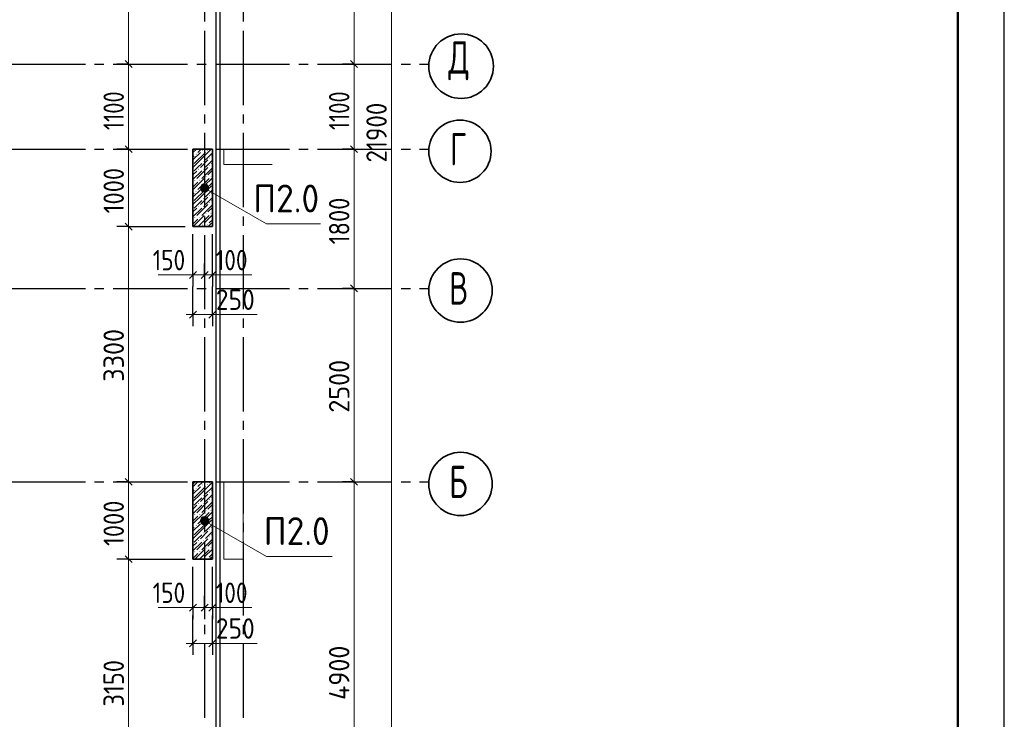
# Model space of a CAD drawing. Header units: millimetres. Extents: x 0 to 21000, y 0 to 14850.
# Tile 15 of 16: x 15698 to 21000, y 5747 to 9515. Entities that reach past the tile are written whole.
import ezdxf

# ---------------------------------------------------------------- set-up
doc = ezdxf.new("R2010")
doc.units = ezdxf.units.MM
doc.linetypes.add('______5', pattern=[550, 400, -50, 50, -50])
for name, color, linetype, lineweight in [('Standard', 7, 'Continuous', 25), ('ЖБ Пилон', 180, 'Continuous', 25), ('Позиционная метка диаметр_ шаг', 7, 'Continuous', 13), ('Позиционная метка линия выноска', 7, 'Continuous', 13), ('Примечания', 7, 'Continuous', 13), ('Размерная линия_ общее', 7, 'Continuous', 13)]:
    doc.layers.add(name, color=color, linetype=linetype, lineweight=lineweight)
doc.layers.add('ЖБ Плита Фундамента верхний уровень', color=7, linetype='Continuous', lineweight=25, true_color=0x783c14)
doc.layers.add('Колонна_ бетон', color=7, linetype='Continuous', lineweight=50, true_color=0xb4b496)
doc.layers.add('Оси', color=7, linetype='______5', true_color=0x656565)
doc.styles.add('ISOCPEUR', font='txt')

msp = doc.modelspace()

# ---------------------------------------------------------------- hatches: boundary and pattern name
at = {"layer": 'ЖБ Пилон', "linetype": 'Continuous', "lineweight": 18, "transparency": 33554687}
for points in [[(16678.8, 8809.5), (16681.3, 8812), (16683.8, 8809.5), (16681.3, 8807)], [(16705.7, 8810.5), (16708.2, 8813), (16710.7, 8810.5), (16708.2, 8808)], [(16645.7, 8790.5), (16648.2, 8793), (16650.7, 8790.5), (16648.2, 8788)], [(16685.7, 8750.5), (16688.2, 8753), (16690.7, 8750.5), (16688.2, 8748)], [(16718.8, 8769.5), (16721.3, 8772), (16723.8, 8769.5), (16721.3, 8767)], [(16658.7, 8709.5), (16661.2, 8712), (16663.8, 8709.5), (16661.2, 8707)], [(16685.7, 8710.5), (16688.2, 8713), (16690.7, 8710.5), (16688.2, 8708)], [(16718.8, 8729.5), (16721.3, 8732), (16723.8, 8729.5), (16721.3, 8727)], [(16638.8, 8649.5), (16641.3, 8652), (16643.8, 8649.5), (16641.3, 8647)], [(16665.7, 8650.5), (16668.2, 8653), (16670.7, 8650.5), (16668.2, 8648)], [(16698.8, 8669.5), (16701.3, 8672), (16703.8, 8669.5), (16701.3, 8667)], [(16725.7, 8670.5), (16728.2, 8673), (16730.7, 8670.5), (16728.2, 8668)], [(16645.7, 8590.5), (16648.2, 8593), (16650.7, 8590.5), (16648.2, 8588)], [(16678.8, 8609.5), (16681.3, 8612), (16683.8, 8609.5), (16681.3, 8607)], [(16705.7, 8610.5), (16708.2, 8613), (16710.7, 8610.5), (16708.2, 8608)], [(16685.7, 8550.5), (16688.2, 8553), (16690.7, 8550.5), (16688.2, 8548)], [(16718.8, 8569.5), (16721.3, 8572), (16723.8, 8569.5), (16721.3, 8567)], [(16658.7, 8509.5), (16661.2, 8512), (16663.8, 8509.5), (16661.2, 8507)], [(16685.7, 8510.5), (16688.2, 8513), (16690.7, 8510.5), (16688.2, 8508)], [(16718.8, 8529.5), (16721.3, 8532), (16723.8, 8529.5), (16721.3, 8527)], [(16638.8, 8449.5), (16641.3, 8452), (16643.8, 8449.5), (16641.3, 8447)], [(16665.7, 8450.5), (16668.2, 8453), (16670.7, 8450.5), (16668.2, 8448)], [(16698.8, 8469.5), (16701.3, 8472), (16703.8, 8469.5), (16701.3, 8467)], [(16725.7, 8470.5), (16728.2, 8473), (16730.7, 8470.5), (16728.2, 8468)], [(16678.8, 8409.5), (16681.3, 8412), (16683.8, 8409.5), (16681.3, 8407)], [(16705.7, 8410.5), (16708.2, 8413), (16710.7, 8410.5), (16708.2, 8408)], [(16678.8, 7009.5), (16681.3, 7012), (16683.8, 7009.5), (16681.3, 7007)], [(16705.7, 7010.5), (16708.2, 7013), (16710.7, 7010.5), (16708.2, 7008)], [(16645.7, 6990.5), (16648.2, 6993), (16650.7, 6990.5), (16648.2, 6988)], [(16685.7, 6950.5), (16688.2, 6953), (16690.7, 6950.5), (16688.2, 6948)], [(16718.8, 6969.5), (16721.3, 6972), (16723.8, 6969.5), (16721.3, 6967)], [(16658.7, 6909.5), (16661.2, 6912), (16663.8, 6909.5), (16661.2, 6907)], [(16685.7, 6910.5), (16688.2, 6913), (16690.7, 6910.5), (16688.2, 6908)], [(16718.8, 6929.5), (16721.3, 6932), (16723.8, 6929.5), (16721.3, 6927)], [(16638.8, 6849.5), (16641.3, 6852), (16643.8, 6849.5), (16641.3, 6847)], [(16665.7, 6850.5), (16668.2, 6853), (16670.7, 6850.5), (16668.2, 6848)], [(16698.8, 6869.5), (16701.3, 6872), (16703.8, 6869.5), (16701.3, 6867)], [(16725.7, 6870.5), (16728.2, 6873), (16730.7, 6870.5), (16728.2, 6868)], [(16645.7, 6790.5), (16648.2, 6793), (16650.7, 6790.5), (16648.2, 6788)], [(16678.8, 6809.5), (16681.3, 6812), (16683.8, 6809.5), (16681.3, 6807)], [(16705.7, 6810.5), (16708.2, 6813), (16710.7, 6810.5), (16708.2, 6808)], [(16685.7, 6750.5), (16688.2, 6753), (16690.7, 6750.5), (16688.2, 6748)], [(16718.8, 6769.5), (16721.3, 6772), (16723.8, 6769.5), (16721.3, 6767)], [(16658.7, 6709.5), (16661.2, 6712), (16663.8, 6709.5), (16661.2, 6707)], [(16685.7, 6710.5), (16688.2, 6713), (16690.7, 6710.5), (16688.2, 6708)], [(16718.8, 6729.5), (16721.3, 6732), (16723.8, 6729.5), (16721.3, 6727)], [(16638.8, 6649.5), (16641.3, 6652), (16643.8, 6649.5), (16641.3, 6647)], [(16665.7, 6650.5), (16668.2, 6653), (16670.7, 6650.5), (16668.2, 6648)], [(16698.8, 6669.5), (16701.3, 6672), (16703.8, 6669.5), (16701.3, 6667)], [(16725.7, 6670.5), (16728.2, 6673), (16730.7, 6670.5), (16728.2, 6668)], [(16678.8, 6609.5), (16681.3, 6612), (16683.8, 6609.5), (16683.6, 6609.3), (16678.9, 6609.3)], [(16705.7, 6610.5), (16708.2, 6613), (16710.7, 6610.5), (16709.4, 6609.3), (16706.9, 6609.3)]]:
    msp.add_hatch(color=7, dxfattribs=at).paths.add_polyline_path(points, flags=16)
at = {"layer": 'Позиционная метка линия выноска', "linetype": 'Continuous', "lineweight": 13, "transparency": 33554687}
for points in [[(16671.4, 8608.3), (16682.7, 8627.8), (16674.3, 8619.6)], [(16682.7, 8627.8), (16671.4, 8608.3), (16674.4, 8597.2)], [(16682.7, 8627.8), (16674.4, 8597.2), (16693.7, 8630.7)], [(16693.7, 8630.7), (16674.4, 8597.2), (16682.5, 8588.9)], [(16693.7, 8630.7), (16682.5, 8588.9), (16705, 8627.8)], [(16705, 8627.8), (16682.5, 8588.9), (16693.9, 8586)], [(16705, 8627.8), (16693.9, 8586), (16713.2, 8619.5)], [(16713.2, 8619.5), (16693.9, 8586), (16704.9, 8588.9)], [(16713.2, 8619.5), (16704.9, 8588.9), (16716.2, 8608.4)], [(16716.2, 8608.4), (16704.9, 8588.9), (16713.3, 8597.1)], [(16671.4, 6816.6), (16682.7, 6836.1), (16674.3, 6827.9)], [(16682.7, 6836.1), (16671.4, 6816.6), (16674.4, 6805.6)], [(16682.7, 6836.1), (16674.4, 6805.6), (16693.7, 6839.1)], [(16693.7, 6839.1), (16674.4, 6805.6), (16682.5, 6797.2)], [(16693.7, 6839.1), (16682.5, 6797.2), (16705, 6836.2)], [(16705, 6836.2), (16682.5, 6797.2), (16693.9, 6794.3)], [(16705, 6836.2), (16693.9, 6794.3), (16713.2, 6827.8)], [(16713.2, 6827.8), (16693.9, 6794.3), (16704.9, 6797.3)], [(16713.2, 6827.8), (16704.9, 6797.3), (16716.2, 6816.8)], [(16716.2, 6816.8), (16704.9, 6797.3), (16713.3, 6805.4)]]:
    msp.add_hatch(color=7, dxfattribs=at).paths.add_polyline_path(points)

# ---------------------------------------------------------------- linework, layer by layer
at = {"layer": 'Standard', "color": 7, "linetype": 'Continuous', "lineweight": 25, "transparency": 33554687}
msp.add_lwpolyline([(0, 0), (21000, 0), (21000, 14850), (0, 14850), (0, 0)], close=True, dxfattribs=at)
at = {"layer": 'Standard', "color": 7, "linetype": 'Continuous', "lineweight": 50, "transparency": 33554687}
msp.add_lwpolyline([(1000, 14600), (20750, 14600), (20750, 250), (1000, 250), (1000, 14600)], close=True, dxfattribs=at)
at = {"layer": 'Standard', "color": 254, "linetype": 'Continuous', "lineweight": -3, "true_color": 0xc4c4ff, "transparency": 33554687}
msp.add_lwpolyline([(3318.8, 4255.2), (16777.1, 4255.2), (16777.1, 13630.2), (3318.8, 13630.2), (3318.8, 4255.2)], dxfattribs=at)
at = {"layer": 'ЖБ Пилон', "color": 7, "linetype": 'Continuous', "lineweight": 35, "transparency": 33554687}
for p, q in [((16735.5, 8817.7), (16631.3, 8817.7)), ((16631.3, 8817.7), (16631.3, 8401)), ((16631.3, 8817.7), (16631.3, 8401)), ((16735.5, 8817.7), (16631.3, 8817.7)), ((16735.5, 8401), (16735.5, 8817.7)), ((16735.5, 8401), (16735.5, 8817.7)), ((16631.3, 8401), (16735.5, 8401)), ((16631.3, 8401), (16735.5, 8401)), ((16735.5, 7026), (16631.3, 7026)), ((16631.3, 7026), (16631.3, 6609.3)), ((16631.3, 7026), (16631.3, 6609.3)), ((16735.5, 7026), (16631.3, 7026)), ((16735.5, 6609.3), (16735.5, 7026)), ((16735.5, 6609.3), (16735.5, 7026)), ((16631.3, 6609.3), (16735.5, 6609.3)), ((16631.3, 6609.3), (16735.5, 6609.3))]:
    msp.add_line(p, q, dxfattribs=at)
at = {"layer": 'ЖБ Пилон', "color": 251, "linetype": 'Continuous', "lineweight": 18, "true_color": 0x494949, "transparency": 33554687}
for p, q in [((16635.3, 8817.7), (16631.3, 8813.7)), ((16631.3, 8799.5), (16649.4, 8817.7)), ((16675.3, 8817.7), (16658.2, 8800.5)), ((16671.3, 8759.5), (16729.4, 8817.7)), ((16671.3, 8799.5), (16631.3, 8759.5)), ((16631.3, 8773.7), (16638.2, 8780.5)), ((16671.3, 8759.5), (16631.3, 8719.5)), ((16698.2, 8800.5), (16638.2, 8740.5)), ((16711.2, 8759.5), (16671.3, 8719.5)), ((16735.5, 8797.8), (16698.2, 8760.5)), ((16735.5, 8757.8), (16698.2, 8720.5)), ((16735.5, 8783.7), (16731.3, 8779.5)), ((16678.2, 8700.5), (16631.3, 8653.7)), ((16631.3, 8679.5), (16651.3, 8699.5)), ((16638.2, 8700.5), (16658.2, 8720.5)), ((16711.2, 8719.5), (16651.3, 8659.5)), ((16658.2, 8720.5), (16678.2, 8740.5)), ((16735.5, 8717.8), (16678.2, 8660.5)), ((16735.5, 8703.7), (16711.2, 8679.5)), ((16731.3, 8739.5), (16735.5, 8743.7)), ((16631.3, 8599.5), (16691.3, 8659.5)), ((16718.2, 8660.5), (16658.2, 8600.5)), ((16735.5, 8663.7), (16691.3, 8619.5)), ((16658.2, 8640.5), (16631.3, 8613.7)), ((16671.3, 8599.5), (16631.3, 8559.5)), ((16698.2, 8600.5), (16638.2, 8540.5)), ((16671.3, 8559.5), (16731.3, 8619.5)), ((16735.5, 8597.8), (16698.2, 8560.5)), ((16718.2, 8620.5), (16735.5, 8637.8)), ((16631.3, 8573.7), (16638.2, 8580.5)), ((16671.3, 8559.5), (16631.3, 8519.5)), ((16658.2, 8520.5), (16678.2, 8540.5)), ((16711.2, 8559.5), (16671.3, 8519.5)), ((16735.5, 8557.8), (16698.2, 8520.5)), ((16735.5, 8583.7), (16731.3, 8579.5)), ((16731.3, 8539.5), (16735.5, 8543.7)), ((16678.2, 8500.5), (16631.3, 8453.7)), ((16631.3, 8479.5), (16651.3, 8499.5)), ((16638.2, 8500.5), (16658.2, 8520.5)), ((16711.2, 8519.5), (16651.3, 8459.5)), ((16735.5, 8517.8), (16678.2, 8460.5)), ((16735.5, 8503.7), (16711.2, 8479.5)), ((16658.2, 8440.5), (16631.3, 8413.7)), ((16632.8, 8401), (16691.3, 8459.5)), ((16718.2, 8460.5), (16658.6, 8401)), ((16735.5, 8463.7), (16691.3, 8419.5)), ((16718.2, 8420.5), (16735.5, 8437.8)), ((16712.8, 8401), (16731.3, 8419.5)), ((16643.6, 7026), (16631.3, 7013.7)), ((16631.3, 6999.5), (16657.8, 7026)), ((16671.3, 6999.5), (16631.3, 6959.5)), ((16698.2, 7000.5), (16638.2, 6940.5)), ((16683.6, 7026), (16658.2, 7000.5)), ((16671.3, 6959.5), (16731.3, 7019.5)), ((16697.8, 7026), (16691.3, 7019.5)), ((16718.2, 7020.5), (16723.6, 7026)), ((16631.3, 6973.7), (16638.2, 6980.5)), ((16671.3, 6959.5), (16631.3, 6919.5)), ((16711.2, 6959.5), (16671.3, 6919.5)), ((16735.5, 6997.8), (16698.2, 6960.5)), ((16735.5, 6957.8), (16698.2, 6920.5)), ((16735.5, 6983.7), (16731.3, 6979.5)), ((16678.2, 6900.5), (16631.3, 6853.7)), ((16631.3, 6879.5), (16651.3, 6899.5)), ((16638.2, 6900.5), (16658.2, 6920.5)), ((16711.2, 6919.5), (16651.3, 6859.5)), ((16658.2, 6920.5), (16678.2, 6940.5)), ((16735.5, 6917.8), (16678.2, 6860.5)), ((16735.5, 6903.7), (16711.2, 6879.5)), ((16731.3, 6939.5), (16735.5, 6943.7)), ((16631.3, 6799.5), (16691.3, 6859.5)), ((16658.2, 6840.5), (16631.3, 6813.7)), ((16718.2, 6860.5), (16658.2, 6800.5)), ((16735.5, 6863.7), (16691.3, 6819.5)), ((16671.3, 6799.5), (16631.3, 6759.5)), ((16698.2, 6800.5), (16638.2, 6740.5)), ((16671.3, 6759.5), (16731.3, 6819.5)), ((16735.5, 6797.8), (16698.2, 6760.5)), ((16718.2, 6820.5), (16735.5, 6837.8)), ((16631.3, 6773.7), (16638.2, 6780.5)), ((16671.3, 6759.5), (16631.3, 6719.5)), ((16658.2, 6720.5), (16678.2, 6740.5)), ((16711.2, 6759.5), (16671.3, 6719.5)), ((16735.5, 6757.8), (16698.2, 6720.5)), ((16735.5, 6783.7), (16731.3, 6779.5)), ((16731.3, 6739.5), (16735.5, 6743.7)), ((16678.2, 6700.5), (16631.3, 6653.7)), ((16631.3, 6679.5), (16651.3, 6699.5)), ((16638.2, 6700.5), (16658.2, 6720.5)), ((16711.2, 6719.5), (16651.3, 6659.5)), ((16735.5, 6717.8), (16678.2, 6660.5)), ((16735.5, 6703.7), (16711.2, 6679.5)), ((16658.2, 6640.5), (16631.3, 6613.7)), ((16641.1, 6609.3), (16691.3, 6659.5)), ((16718.2, 6660.5), (16666.9, 6609.3)), ((16735.5, 6663.7), (16691.3, 6619.5)), ((16718.2, 6620.5), (16735.5, 6637.8)), ((16721.1, 6609.3), (16731.3, 6619.5))]:
    msp.add_line(p, q, dxfattribs=at)
at = {"layer": 'ЖБ Плита Фундамента верхний уровень', "color": 253, "linetype": 'Continuous', "lineweight": -3, "true_color": 0xa0a0a0, "transparency": 33554687}
msp.add_line((16756.3, 4171.8), (16756.3, 13713.5), dxfattribs=at)
at = {"layer": 'Колонна_ бетон', "color": 251, "linetype": 'Continuous', "lineweight": 13, "true_color": 0x575757, "transparency": 33554687}
for p, q in [((16798, 8817.7), (16798, 8734.3)), ((17057.7, 8817.7), (16798, 8817.7)), ((16798, 8734.3), (17057.7, 8734.3)), ((16798, 7026), (16798, 6609.3)), ((16902.1, 7026), (16798, 7026)), ((16902.1, 6609.3), (16902.1, 7026)), ((16798, 6609.3), (16902.1, 6609.3))]:
    msp.add_line(p, q, dxfattribs=at)
at = {"layer": 'Оси', "color": 8, "linetype": '______5', "lineweight": -3, "transparency": 33554687}
for p, q in [((16693.8, 13855.1), (16693.8, 3536.5)), ((16902.1, 13855.1), (16902.1, 3464.8)), ((3001.7, 9276), (17901.2, 9276)), ((3001.7, 8817.7), (17901.2, 8817.7)), ((3001.7, 8067.7), (17901.2, 8067.7)), ((3001.7, 7026), (17901.2, 7026))]:
    msp.add_line(p, q, dxfattribs=at)
at = {"layer": 'Оси', "color": 7, "linetype": 'Continuous', "lineweight": 35, "transparency": 33554687}
for centre, radius in [((18075, 9264.6), 173.8), ((18068.9, 8806.3), 167.7), ((18071.8, 8056.3), 170.6), ((18071.8, 7014.6), 170.6)]:
    msp.add_circle(centre, radius, dxfattribs=at)
at = {"layer": 'Позиционная метка линия выноска', "color": 7, "linetype": 'Continuous', "lineweight": 13, "transparency": 33554687}
for p, q in [((16674.3, 8619.6), (16674.3, 8619.6)), ((16705, 8627.8), (16705, 8627.8)), ((16713.3, 8597.1), (16713.3, 8597.1)), ((16682.5, 8588.9), (16682.5, 8588.9)), ((16674.3, 6827.9), (16674.3, 6827.9)), ((16682.5, 6797.2), (16682.5, 6797.2)), ((16705, 6836.2), (16705, 6836.2)), ((16713.3, 6805.4), (16713.3, 6805.4))]:
    msp.add_line(p, q, dxfattribs=at)
for points in [[(16693.8, 8608.4), (17027.4, 8415.8), (17318.6, 8415.8)], [(16693.8, 6816.7), (17027.4, 6624.1), (17380.7, 6624.1)]]:
    msp.add_lwpolyline(points, dxfattribs=at)
for centre in [(16693.8, 8608.4), (16693.8, 6816.7)]:
    msp.add_circle(centre, 22.5, dxfattribs=at)
at = {"layer": 'Примечания', "color": 7, "linetype": 'Continuous', "lineweight": 13, "transparency": 33554687}
for p, q in [((16631.3, 8140.2), (16443.8, 8140.2)), ((16735.5, 8140.2), (16948, 8140.2)), ((16735.5, 7926.9), (16977.1, 7926.9)), ((16631.3, 6348.5), (16443.8, 6348.5)), ((16735.5, 6348.5), (16948, 6348.5)), ((16735.5, 6156), (16977.1, 6156))]:
    msp.add_line(p, q, dxfattribs=at)
at = {"layer": 'Размерная линия_ общее', "color": 7, "linetype": 'Continuous', "lineweight": 13, "transparency": 33554687}
for p, q in [((17498.6, 9276), (17498.6, 10526)), ((16284.4, 9276), (16284.4, 10171.8)), ((16284.4, 8817.7), (16284.4, 9276)), ((17498.6, 8817.7), (17498.6, 9276)), ((16284.4, 8401), (16284.4, 8817.7)), ((17498.6, 8067.7), (17498.6, 8817.7)), ((16284.4, 7026), (16284.4, 8401)), ((16631.3, 8140.2), (16593.8, 8140.2)), ((16631.3, 8140.2), (16693.8, 8140.2)), ((16693.8, 8140.2), (16735.5, 8140.2)), ((16735.5, 8140.2), (16773, 8140.2)), ((17498.6, 7026), (17498.6, 8067.7)), ((16631.3, 7926.9), (16593.8, 7926.9)), ((16631.3, 7926.9), (16735.5, 7926.9)), ((16735.5, 7926.9), (16773, 7926.9)), ((16284.4, 6609.3), (16284.4, 7026)), ((17498.6, 4984.3), (17498.6, 7026)), ((16284.4, 5296.8), (16284.4, 6609.3)), ((16631.3, 6348.5), (16593.8, 6348.5)), ((16631.3, 6348.5), (16693.8, 6348.5)), ((16693.8, 6348.5), (16735.5, 6348.5)), ((16735.5, 6348.5), (16773, 6348.5)), ((16631.3, 6156), (16593.8, 6156)), ((16631.3, 6156), (16735.5, 6156)), ((16735.5, 6156), (16773, 6156))]:
    msp.add_line(p, q, dxfattribs=at)
at = {"layer": 'Размерная линия_ общее', "color": 7, "linetype": 'Continuous', "lineweight": 25, "transparency": 33554687}
for p, q in [((16303.1, 9257.2), (16265.6, 9294.7)), ((17517.4, 9257.2), (17479.9, 9294.7)), ((16303.1, 8798.9), (16265.6, 8836.4)), ((17517.4, 8798.9), (17479.9, 8836.4)), ((16303.1, 8382.2), (16265.6, 8419.7)), ((16612.5, 8121.4), (16650, 8158.9)), ((16675, 8121.4), (16712.5, 8158.9)), ((16716.7, 8121.4), (16754.2, 8158.9)), ((17517.4, 8048.9), (17479.9, 8086.4)), ((16612.5, 7908.1), (16650, 7945.6)), ((16716.7, 7908.1), (16754.2, 7945.6)), ((16303.1, 7007.2), (16265.6, 7044.7)), ((17517.4, 7007.2), (17479.9, 7044.7)), ((16303.1, 6590.6), (16265.6, 6628.1)), ((16612.5, 6329.8), (16650, 6367.3)), ((16675, 6329.8), (16712.5, 6367.3)), ((16716.7, 6329.8), (16754.2, 6367.3)), ((16612.5, 6137.3), (16650, 6174.8)), ((16716.7, 6137.3), (16754.2, 6174.8))]:
    msp.add_line(p, q, dxfattribs=at)
at = {"layer": 'Размерная линия_ общее', "color": 7, "linetype": 'Continuous', "lineweight": -3, "transparency": 33554687}
for p, q in [((16284.4, 9276), (16221.9, 9276)), ((16284.4, 9276), (16346.9, 9276)), ((16284.4, 9276), (16441.1, 9276)), ((17498.6, 9276), (17436.1, 9276)), ((17498.6, 9276), (17561.1, 9276)), ((16284.4, 8817.7), (16221.9, 8817.7)), ((16284.4, 8817.7), (16346.9, 8817.7)), ((16284.4, 8817.7), (16589.6, 8817.7)), ((17498.6, 8817.7), (17436.1, 8817.7)), ((17498.6, 8817.7), (17561.1, 8817.7)), ((16284.4, 8401), (16221.9, 8401)), ((16284.4, 8401), (16346.9, 8401)), ((16284.4, 8401), (16589.6, 8401)), ((16631.3, 8140.2), (16631.3, 8202.7)), ((16693.8, 8140.2), (16693.8, 8202.7)), ((16735.5, 8140.2), (16735.5, 8202.7)), ((16631.3, 8140.2), (16631.3, 8077.7)), ((16693.8, 8140.2), (16693.8, 8077.7)), ((16693.8, 8140.2), (16693.8, 8140.2)), ((16735.5, 8140.2), (16735.5, 8077.7)), ((16631.3, 7926.9), (16631.3, 8077.7)), ((16735.5, 7926.9), (16735.5, 8077.7)), ((17498.6, 8067.7), (17436.1, 8067.7)), ((17498.6, 8067.7), (17561.1, 8067.7)), ((16631.3, 7926.9), (16631.3, 7989.4)), ((16735.5, 7926.9), (16735.5, 7989.4)), ((16631.3, 7926.9), (16631.3, 7864.4)), ((16735.5, 7926.9), (16735.5, 7864.4)), ((16284.4, 7026), (16221.9, 7026)), ((16284.4, 7026), (16346.9, 7026)), ((16284.4, 7026), (16589.6, 7026)), ((17498.6, 7026), (17436.1, 7026)), ((17498.6, 7026), (17561.1, 7026)), ((16284.4, 6609.3), (16221.9, 6609.3)), ((16284.4, 6609.3), (16346.9, 6609.3)), ((16284.4, 6609.3), (16589.6, 6609.3)), ((16631.3, 6348.5), (16631.3, 6411)), ((16693.8, 6348.5), (16693.8, 6411)), ((16735.5, 6348.5), (16735.5, 6411)), ((16631.3, 6348.5), (16631.3, 6286)), ((16693.8, 6348.5), (16693.8, 6286)), ((16693.8, 6348.5), (16693.8, 6348.5)), ((16735.5, 6348.5), (16735.5, 6286)), ((16631.3, 6156), (16631.3, 6306.8)), ((16735.5, 6156), (16735.5, 6306.8)), ((16631.3, 6156), (16631.3, 6218.5)), ((16735.5, 6156), (16735.5, 6218.5)), ((16631.3, 6156), (16631.3, 6093.5)), ((16735.5, 6156), (16735.5, 6093.5))]:
    msp.add_line(p, q, dxfattribs=at)
at = {"layer": 'Размерная линия_ общее', "color": 7, "linetype": 'Continuous', "lineweight": 13, "transparency": 33554687}
msp.add_lwpolyline([(17699.9, 4359.3), (17699.9, 8727), (17699.9, 8727), (17699.9, 13484.3)], dxfattribs=at)
at = {"layer": 'Размерная линия_ общее', "color": 7, "linetype": 'Continuous', "lineweight": -3, "transparency": 33554687}
for points in [[(16631.3, 8140.2), (16631.3, 8148.7), (16631.3, 8148.7), (16631.3, 8359.3)], [(16735.5, 8140.2), (16735.5, 8148.7), (16735.5, 8148.7), (16735.5, 8359.3)], [(16631.3, 6348.5), (16631.3, 6357), (16631.3, 6357), (16631.3, 6567.7)], [(16735.5, 6348.5), (16735.5, 6357), (16735.5, 6357), (16735.5, 6567.7)]]:
    msp.add_lwpolyline(points, dxfattribs=at)

# ---------------------------------------------------------------- texts
at = {"layer": 'Оси', "color": 7, "linetype": 'Continuous', "lineweight": 35, "transparency": 33554687, "char_height": 175, "attachment_point": 7, "style": 'ISOCPEUR'}
for s, insert, width in [('\\W0.72;Д', (18006.1, 9188.5), 200.413), ('\\W0.68;Г', (18015.3, 8730.2), 166.602), ('\\W0.70;В', (18010.5, 7980.2), 183.659), ('\\W0.70;Б', (18010.5, 6938.5), 183.659)]:
    msp.add_mtext(s, dxfattribs=dict(at, insert=insert, width=width))
at = {"layer": 'Позиционная метка диаметр_ шаг', "color": 7, "linetype": 'Continuous', "lineweight": 25, "transparency": 33554687, "char_height": 150, "width": 444.115, "attachment_point": 7, "style": 'ISOCPEUR'}
for insert in [(16955.4, 8477.1), (17012, 6685.5)]:
    msp.add_mtext('\\W0.93;П2.0', dxfattribs=dict(at, insert=insert))
at = {"layer": 'Размерная линия_ общее', "color": 7, "linetype": 'Continuous', "lineweight": 25, "transparency": 33554687, "char_height": 110, "attachment_point": 7, "rotation": 90, "style": 'ISOCPEUR'}
for s, insert, width in [('\\W0.80;1100', (16259.4, 8920.3), 307.856), ('\\W0.80;1100', (17473.6, 8920.3), 307.856), ('\\W0.89;21900', (17674.9, 8745.8), 411.774), ('\\W0.87;1000', (16259.4, 8471.8), 333.455), ('\\W0.87;1800', (17473.6, 8305.2), 333.451), ('\\W0.93;3300', (16259.4, 7565), 359.047), ('\\W0.93;2500', (17473.6, 7398.3), 359.047), ('\\W0.87;1000', (16259.4, 6680.2), 333.451), ('\\W0.93;4900', (17473.6, 5851.2), 370.19), ('\\W0.87;3150', (16259.4, 5815.6), 333.451)]:
    msp.add_mtext(s, dxfattribs=dict(at, insert=insert, width=width))
at = {"layer": 'Размерная линия_ общее', "color": 7, "linetype": 'Continuous', "lineweight": 25, "transparency": 33554687, "char_height": 110, "attachment_point": 7, "style": 'ISOCPEUR'}
for s, insert, width in [('\\W0.83;150', (16414.5, 8165.2), 254.286), ('\\W0.83;100', (16754.2, 8165.2), 254.289), ('\\W0.91;250', (16754.2, 7951.9), 280.998), ('\\W0.83;150', (16414.5, 6373.5), 254.286), ('\\W0.83;100', (16754.2, 6373.5), 254.289), ('\\W0.91;250', (16754.2, 6181), 280.998)]:
    msp.add_mtext(s, dxfattribs=dict(at, insert=insert, width=width))

doc.saveas('drawing.dxf')
